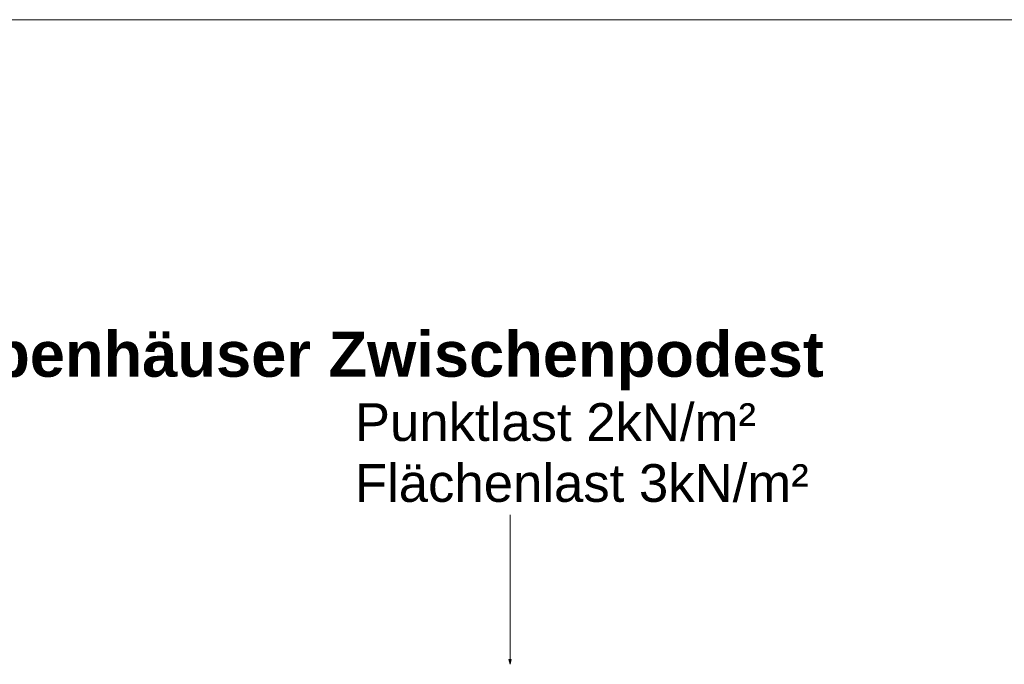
# Model space of a CAD drawing. Header units: metres. Extents: x 0.4 to 30.1, y -10.7 to 8.6.
# Tile 212 of 256: x 8.76 to 9.418, y 6.169 to 6.6. Entities that reach past the tile are written whole.
import ezdxf

# ---------------------------------------------------------------- set-up
doc = ezdxf.new("R2010")
doc.units = ezdxf.units.M
doc.layers.add('_Bodenaufbauten 20230510 (2D)', color=7, linetype='Continuous', lineweight=9)
doc.layers.add('Keine', color=7, linetype='Continuous', lineweight=9)
doc.styles.add('Arial', font='arial.ttf')
doc.styles.add('Arial (bold)', font='arialbd.ttf')

# ---------------------------------------------------------------- blocks, each defined once
blk = doc.blocks.new('Bodenaufbauten 20230510 (2D)')
at = {"layer": 'Keine', "linetype": 'Continuous', "lineweight": 0, "transparency": 33554687}
blk.add_hatch(color=7, dxfattribs=at).paths.add_polyline_path([(9.08885, 6.17208), (9.088, 6.16891), (9.08715, 6.17208)])
at = {"layer": 'Keine', "color": 7, "linetype": 'Continuous', "lineweight": 9, "transparency": 33554687}
blk.add_line((9.088, 6.26891), (9.088, 6.16891), dxfattribs=at)
at = {"layer": 'Keine', "color": 255, "flags": 128}
blk.add_lwpolyline([(8, 6.6), (10, 6.6), (10, 4.2), (8, 4.2)], close=True, dxfattribs=at)
at = {"layer": 'Keine', "color": 7, "linetype": 'Continuous', "lineweight": 5, "transparency": 33554687, "flags": 128}
blk.add_lwpolyline([(9.08885, 6.17208), (9.088, 6.16891), (9.08715, 6.17208)], close=True, dxfattribs=at)
at = {"layer": 'Keine', "color": 7, "transparency": 33554687, "attachment_point": 1}
for s, insert, char_height, line_spacing_factor, style in [('OG 3 - 4.2.2 - Treppenhäuser Zwischenpodest', (8.3794, 6.39146), 0.0302617, 0.99019, 'Arial (bold)'), ('Punktlast 2kN/m²\\PFlächenlast 3kN/m²', (8.98428, 6.34351), 0.0252181, 0.969122, 'Arial')]:
    blk.add_mtext(s, dxfattribs=dict(at, insert=insert, char_height=char_height, line_spacing_factor=line_spacing_factor, style=style))

msp = doc.modelspace()

# ---------------------------------------------------------------- block references
at = {"layer": '_Bodenaufbauten 20230510 (2D)'}
msp.add_blockref('Bodenaufbauten 20230510 (2D)', (0, 0), dxfattribs=at)

doc.saveas('drawing.dxf')
